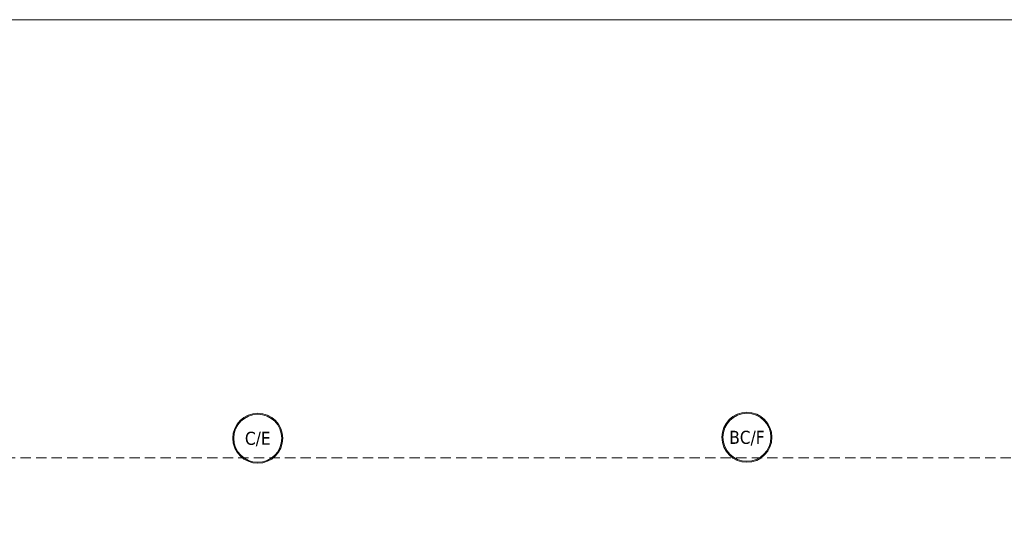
# Model space of a CAD drawing. Header units: millimetres. Extents: x -82287 to 177822, y -399756 to 0.
# Tile 204 of 228: x 52363 to 53569, y -191178 to -190566. Entities that reach past the tile are written whole.
import ezdxf
from ezdxf.enums import TextEntityAlignment as Align

# ---------------------------------------------------------------- set-up
doc = ezdxf.new("R2010")
doc.units = ezdxf.units.MM
doc.header["$MEASUREMENT"] = 0
doc.linetypes.add('SUŁOSZOWA - PB 21 03$0$HIDDEN', pattern=[9.525, 6.35, -3.175])
doc.layers.add('FL_XREF', color=252, linetype='Continuous')
for name, color, linetype, lineweight in [('SUŁOSZOWA - PB 21 03$0$!! 0_Istn-cienka', 251, 'Continuous', 0), ('SUŁOSZOWA - PB 21 03$0$!! 0_Opis_pom', 251, 'Continuous', 0), ('SUŁOSZOWA - PB 21 03$0$!! 1_OPIS POM NOWE', 251, 'Continuous', 0), ('SUŁOSZOWA - PB 21 03$0$0-osie-tx', 251, 'Continuous', 0)]:
    doc.layers.add(name, color=color, linetype=linetype, lineweight=lineweight)
doc.layers.add('SUŁOSZOWA - PB 21 03$0$!! 0_ramki', color=251, linetype='Continuous', lineweight=0, plot=False)
doc.styles.add('SUŁOSZOWA - PB 21 03$0$ARIAL', font='tahoma.ttf')
doc.styles.add('SUŁOSZOWA - PB 21 03$0$TAHOMA', font='tahoma.ttf')

# ---------------------------------------------------------------- blocks, each defined once
blk = doc.blocks.new('*U116')
h = blk.add_hatch(color=256)
edge = h.paths.add_edge_path()
edge.add_arc((0, 0), 30.6, 0, 360)
edge = h.paths.add_edge_path(flags=17)
edge.add_arc((0, 0), 29.4, 0, 360)
for radius in [30.6, 29.4]:
    blk.add_circle((0, 0), radius)
at = {"style": 'SUŁOSZOWA - PB 21 03$0$TAHOMA', "flags": 8}
blk.add_attdef('ANSICHTSNUMMER', text='', height=16, dxfattribs=at).set_placement((0, 0), align=Align.MIDDLE_CENTER)
blk = doc.blocks.new('SUŁOSZOWA - PB 21 03$0$BLOK OSIE A-B PN')
at = {"layer": 'SUŁOSZOWA - PB 21 03$0$0-osie-tx'}
ref = blk.add_blockref('*U116', (52592.2, -181949), dxfattribs=dict(at, rotation=180))
ref.add_attrib('ANSICHTSNUMMER', 'C/E', dxfattribs={"layer": '0', "height": 16, "style": 'SUŁOSZOWA - PB 21 03$0$TAHOMA', "flags": 8}).set_placement((52592.2, -181949), align=Align.MIDDLE_CENTER)
ref = blk.add_blockref('*U116', (53191.2, -181947.8), dxfattribs=dict(at, rotation=180))
ref.add_attrib('ANSICHTSNUMMER', 'BC/F', dxfattribs={"layer": '0', "height": 16, "style": 'SUŁOSZOWA - PB 21 03$0$TAHOMA', "flags": 8}).set_placement((53191.2, -181947.8), align=Align.MIDDLE_CENTER)
blk = doc.blocks.new('SUŁOSZOWA - PB 21 03')
at = {"layer": 'SUŁOSZOWA - PB 21 03$0$!! 0_Istn-cienka', "linetype": 'SUŁOSZOWA - PB 21 03$0$HIDDEN', "ltscale": 2}
blk.add_lwpolyline([(48891.71142, -191155.00465), (55017.71142, -191155.00465)], dxfattribs=at)
at = {"layer": 'SUŁOSZOWA - PB 21 03$0$!! 0_ramki'}
blk.add_lwpolyline([(48191.01382, -190618.54154), (55530.76451, -190618.54154), (55530.76451, -193073.18237), (48191.01382, -193073.18237)], close=True, dxfattribs=at)
blk.add_blockref('SUŁOSZOWA - PB 21 03$0$BLOK OSIE A-B PN', (0, -9182.23287))
at = {"layer": 'SUŁOSZOWA - PB 21 03$0$!! 0_Opis_pom', "ltscale": 0.7, "style": 'SUŁOSZOWA - PB 21 03$0$ARIAL'}
for tag, p in [('B0,19', (52679.2094, -194257.55204)), ('B2,14', (73874.0461, -194402.0887)), ('B2,12', (73342.49259, -194413.89249)), ('B1,21', (60405.50261, -194427.18207)), ('B2,11', (73069.01144, -194438.89383)), ('A1,16', (59129.54925, -194448.08429)), ('B1/17', (59524.53699, -194450.37428)), ('B1,19', (59914.81903, -194448.15658)), ('1,23', (61575.22173, -194450.37428)), ('B2,16', (75195.07765, -194441.83446)), ('B0,15', (51514.15008, -194461.8073)), ('A1,1', (58808.06672, -194460.94161)), ('1,22', (60947.33929, -194456.1144)), ('B3,7', (87459.81312, -194465.07097)), ('B1,18', (59715.51745, -194473.87108)), ('B2,17', (75506.7465, -194471.3759)), ('B2,19.1', (76701.67035, -194466.03695)), ('B3,3', (88235.73906, -194465.79732)), ('B0,18', (52071.43815, -194478.40179)), ('B2,15', (74566.38885, -194487.81114)), ('B3,6', (86826.65132, -194483.15512)), ('B3,8', (90006.66539, -194478.47972)), ('B1,20', (60198.53687, -194490.17374)), ('B2,10', (72728.63362, -194489.37283)), ('B2,13', (73649.91716, -194500.01242)), ('A0,6', (49094.40602, -194505.72387)), ('A2,5', (72452.45009, -194505.90583)), ('A0,4', (49692.81919, -194517.93289)), ('A0,3', (49906.53818, -194524.03766)), ('B0,22', (54187.56644, -194519.04308)), ('A1,6', (58565.96262, -194514.50753)), ('B1,1', (61908.24378, -194515.48656)), ('A0,5', (49399.71914, -194533.19455)), ('B0,20', (53125.45224, -194527.8835)), ('B0,21', (53847.26622, -194535.08002)), ('B1,3', (62229.35503, -194604.49851)), ('B2,18', (75922.43604, -194612.23635)), ('B2,19', (77152.69039, -194617.53776)), ('A3,4', (85509.27934, -194642.47136)), ('B0,24B', (54824.42896, -194684.26784)), ('B1,4', (63476.45184, -194691.11207)), ('B0,16', (51457.40872, -194704.43091)), ('B0,13', (50367.63944, -194706.5583)), ('B0,17', (51897.58569, -194706.77195)), ('A2,4', (71695.75649, -194707.44268)), ('A1,5', (58149.22649, -194724.80163)), ('A2.1', (72371.45884, -194731.56251)), ('B0,23', (54542.05776, -194742.93939)), ('A1,2', (58744.42262, -194746.622)), ('B1,2D', (60756.29674, -194750.92727)), ('B0,14', (50962.60809, -194789.06568)), ('A1,15', (59129.54925, -194780.73348)), ('A3.1', (86079.08704, -194786.62422)), ('B1,4', (63483.03852, -194791.04365)), ('A0,2', (49295.91259, -194810.95246)), ('B2.7', (74548.27897, -194836.12781)), ('B3,2', (89035.72921, -194837.99287)), ('B0,7', (52851.95551, -194845.56115)), ('B1,2B', (62374.83512, -194841.86715)), ('B1,2A', (61803.35407, -194869.27513)), ('B0,8', (51561.38742, -194890.27848)), ('A3.2', (86016.50296, -195004.88875)), ('A1,3', (58810.05243, -195008.83917)), ('A0,1', (49914.27925, -195025.82804)), ('A0,10', (49695.87246, -195042.9259)), ('B0,17', (51225.06492, -195049.74007)), ('B0,6', (52110.41055, -195069.39267)), ('B1,8', (61403.63433, -195071.25189)), ('A2.2', (72371.45884, -195070.78713)), ('B2.2', (74976.1855, -195068.47988)), ('A0,7', (49042.50308, -195082.6056)), ('B3,11', (88623.94853, -195099.23575)), ('B3,4', (87612.56208, -195132.78192)), ('B3,5', (86839.47632, -195174.05241)), ('B0,12', (50313.60595, -195207.52936)), ('B0,11', (50726.178, -195219.06638)), ('B3,10', (89778.42161, -195220.68871)), ('B1,6', (63686.26823, -195231.3997)), ('B0,24A', (54359.17011, -195245.97867)), ('B0,10', (51476.34179, -195259.44699)), ('A1,4', (58093.66276, -195250.96213)), ('B3,9', (90479.74099, -195260.18621)), ('A0,11', (49643.96951, -195271.84772)), ('B1,14', (59332.54805, -195280.73534)), ('A0,8', (49042.50308, -195293.21363)), ('B0,9', (51798.4912, -195291.17482)), ('B2,21', (75970.16114, -195290.81005)), ('B0,3', (52068.59538, -195319.60465)), ('B1,13', (60186.62513, -195314.46953)), ('B1,10', (60892.94126, -195319.45825)), ('B1,5', (63419.22943, -195317.21026)), ('A2.3', (71832.37045, -195318.78232)), ('B2,9', (73175.51251, -195317.21162)), ('B2,4', (74493.5947, -195318.7733)), ('B2,3', (74674.2815, -195319.28036)), ('A3,3', (85569.83931, -195318.78232)), ('B3,1', (88723.65615, -195329.98594)), ('B1,9', (61058.12383, -195344.48743)), ('B2,8', (73894.209, -195338.18956)), ('B2,20', (77211.021, -195343.82367)), ('B2.1', (75304.74121, -195348.36327)), ('B0,2', (52227.2348, -195357.98297)), ('B1,2C', (61827.40698, -195369.02625)), ('B1,7', (62134.52151, -195372.05069)), ('B0,1', (53061.17304, -195403.85659)), ('A0,9', (49001.50444, -195413.15723)), ('A0,12', (49689.76592, -195485.50737)), ('B0,4', (52224.78303, -195500.96352)), ('B1,11', (61050.00078, -195512.89565)), ('B2,5', (74686.48999, -195507.24036)), ('B1,12', (60864.00751, -195544.00738)), ('B2,6', (74499.29165, -195549.55175)), ('B0,5', (52066.14362, -195556.83806)), ('C2,2', (74812.78942, -195865.8959)), ('C1,3', (61091.58871, -195973.27844)), ('C0,2A', (52278.30875, -196050.48297)), ('C0,1', (52808.36775, -196132.34208)), ('C1,2', (61690.27405, -196439.72387)), ('C1,1', (62060.59754, -196465.28533)), ('C3,1', (88979.71614, -196545.67785)), ('C0,2B', (53028.88223, -196668.8019)), ('C1,4', (61008.68123, -196686.32122)), ('C2,1', (75334.65984, -196786.2197)), ('C2,3', (74834.65119, -196933.26657)), ('C1,5', (61062.7252, -196991.42453)), ('C1,10', (62127.38542, -196998.81344)), ('C1,9', (62147.33751, -197289.53424)), ('C1,6', (61131.41824, -197329.69535)), ('C0,3', (52181.98562, -197341.92176)), ('D1,1', (73931.12245, -197584.03121)), ('C0,4', (52345.96562, -197596.60561)), ('D0,18', (60296.49264, -197617.95269)), ('C2,4', (75243.70451, -197663.89)), ('D0,7', (59141.53804, -197722.84718)), ('D0,17', (60701.16801, -197741.44864)), ('C1,7', (61222.2575, -197737.18052)), ('D1,4', (73157.19908, -197744.29721)), ('D0,3', (59562.25866, -197751.14316)), ('D1,6', (72757.78643, -197751.22612)), ('D0,6', (58741.71849, -197802.61699)), ('D0,10', (58357.73602, -197820.93991)), ('D,09', (59195.67196, -197881.51243)), ('C0,5', (52269.72696, -197902.4362)), ('C0,6', (52872.93793, -197917.07354)), ('D0,2', (59943.06082, -197917.06725)), ('D1,3', (73475.28953, -197924.29875)), ('D0,16', (60721.3534, -197935.2949)), ('D0,8', (59058.9008, -197963.64925)), ('D0,5', (59448.52586, -197969.8061)), ('C2,5', (74555.08284, -197988.7886)), ('D1,5', (73291.61607, -197999.29956)), ('D0,4', (59655.02693, -198042.2589)), ('D0,15', (60692.12223, -198127.4643)), ('D0,1', (59931.33074, -198173.12806)), ('D1,2', (73578.07819, -198172.30068)), ('D0,11', (58161.27105, -198211.45823)), ('D0,12', (58250.99458, -198537.17631)), ('D0,13', (58250.99458, -198764.99605)), ('D1,7', (71854.87376, -198786.88467)), ('D0,14', (59130.08589, -198795.3373)), ('D1,8', (71715.35366, -199212.44512))]:
    blk.add_attdef(tag, text='', height=11.968, dxfattribs=at).set_placement(p, align=Align.MIDDLE_CENTER)
at = {"layer": 'SUŁOSZOWA - PB 21 03$0$!! 1_OPIS POM NOWE', "style": 'SUŁOSZOWA - PB 21 03$0$ARIAL'}
for tag, p in [('C1.7A', (61271.6179, -197538.30303)), ('C2.5B', (74970.66097, -197546.70728)), ('C2,5C', (74903.71123, -197659.13664)), ('C2.4', (75374.07862, -197726.11453)), ('D1,2B', (74322.25834, -197791.43247)), ('C1.7C', (61260.26049, -197811.38428)), ('C1.8B', (61588.27341, -197817.62151)), ('C1.8A', (61884.42005, -197818.94854)), ('C1.7B', (61322.12354, -197933.89849)), ('C2,5A', (74943.41937, -197993.49482)), ('E1.2', (62164.78326, -198139.98688)), ('E1.5E', (62692.10372, -198153.27854)), ('D1,2C', (73419.9359, -198156.57844)), ('E2.9', (75361.45041, -198161.88904)), ('E2.7', (76022.45692, -198162.26272)), ('E3.1', (88990.58975, -198158.87886)), ('D1,2A', (74280.17915, -198172.30068)), ('E1.5D', (62993.60773, -198185.416)), ('E1.1', (61330.46191, -198191.9806)), ('E1.5C', (63016.9343, -198246.3437)), ('E1.5B', (63264.15117, -198307.8661)), ('E3.2', (88781.41347, -198385.24275)), ('E1.6', (61022.6264, -198421.00827)), ('E2.2', (74782.75417, -198427.85813)), ('E2.8', (75757.29014, -198437.09188)), ('E2.6', (76531.8031, -198444.40756)), ('E3.4', (89392.22607, -198450.03942)), ('E1.5A', (63049.47589, -198456.39852)), ('E1.5G', (62892.39981, -198586.12622)), ('E1.5F', (62736.15118, -198589.14592)), ('E1,4', (61888.25021, -198652.6996)), ('E2.1', (75803.99631, -198697.05773)), ('E1.5L', (63297.7633, -198733.65678)), ('E1.3', (61058.5992, -198806.28147)), ('E1.5H', (62893.53005, -198830.01758)), ('E2,3', (74778.52304, -198843.9541)), ('E3.3', (89150.95684, -198867.32581)), ('E1.5K', (63266.15427, -198904.67789)), ('E1.5I', (62723.74907, -199005.87002)), ('E2.4', (75135.87669, -199083.20857)), ('E2.5', (76615.04061, -199164.91143)), ('E1.5J', (63204.25187, -199215.697))]:
    blk.add_attdef(tag, text='', height=11.968, dxfattribs=at).set_placement(p, align=Align.MIDDLE_CENTER)

msp = doc.modelspace()

# ---------------------------------------------------------------- block references
at = {"layer": 'FL_XREF'}
msp.add_blockref('SUŁOSZOWA - PB 21 03', (62.3, 52.9), dxfattribs=at)

doc.saveas('drawing.dxf')
